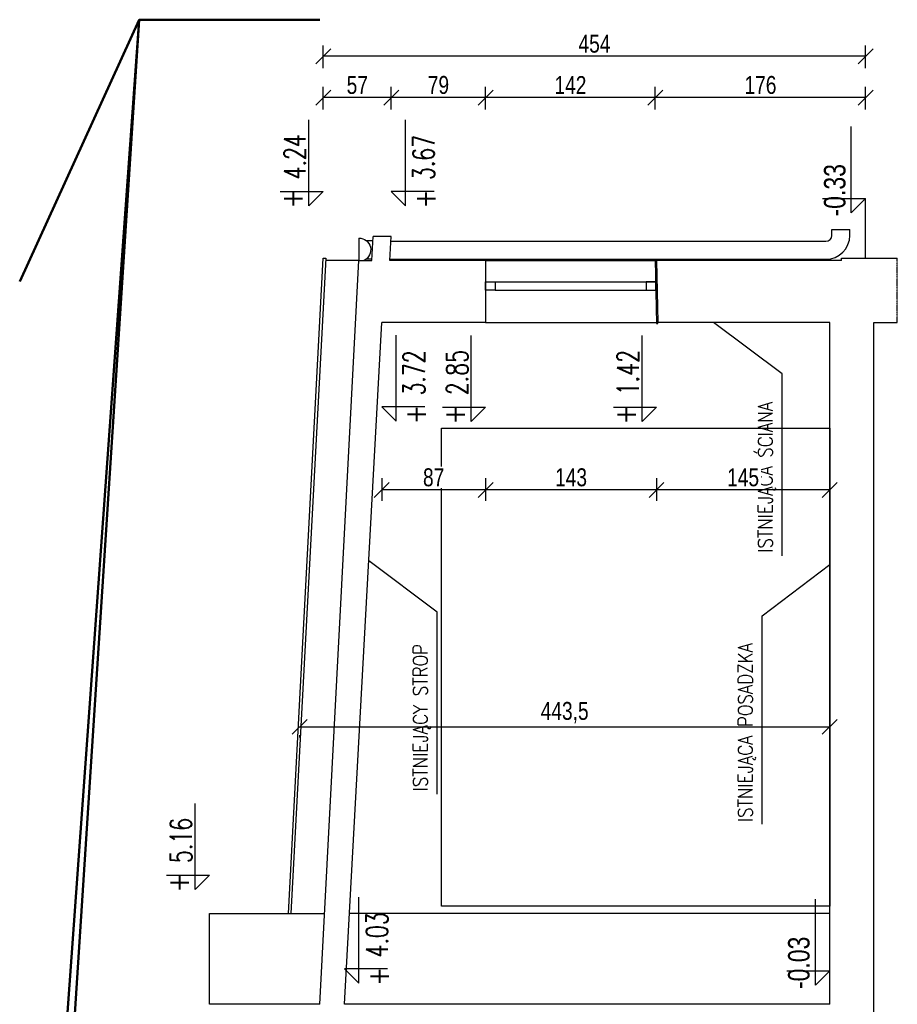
# Model space of a CAD drawing. Header units: centimetres. Extents: x 0 to 55409, y -2708 to 14680.
# Tile 77 of 215: x 35799 to 36533, y 5150 to 5974. Entities that reach past the tile are written whole.
import ezdxf

# ---------------------------------------------------------------- set-up
doc = ezdxf.new("R2010")
doc.units = ezdxf.units.CM
doc.header["$LTSCALE"] = 0.01
doc.linetypes.add('DASHED2', pattern=[9.525, 6.35, -3.175])
for name, color, linetype in [('A_Ściany istniejące', 9, 'Continuous'), ('CKKOTY_WYS', 3, 'Continuous'), ('CKOKNA', 4, 'Continuous'), ('CKOPIS_WIDOK', 3, 'Continuous'), ('CKWYMIAR', 3, 'Continuous')]:
    doc.layers.add(name, color=color, linetype=linetype)
doc.layers.add('CKPOM_POWIERZ', color=1, linetype='Continuous', plot=False)
doc.layers.add('CKREWIZJA', color=1, linetype='Continuous', lineweight=50)
doc.styles.add('RomanS', font='romans.shx', dxfattribs={"width": 0.8})
doc.styles.add('SIMPLEX', font='simplex.shx', dxfattribs={"width": 0.7, "height": 17})
doc.styles.get("Standard").update_dxf_attribs({"font": 'ic-simplex.shx', "width": 0.8})
doc.dimstyles.new('Kopia2 CADKON cm', dxfattribs={"dimscale": 5, "dimtxt": 3, "dimasz": 2.5, "dimexe": 1.8, "dimexo": 5, "dimgap": 0.6, "dimtad": 1, "dimrnd": 0.5, "dimtxsty": 'Standard', "dimblk1": 'OBLIQUE', "dimblk2": 'OBLIQUE', "dimsah": 1, "dimcen": 2.5, "dimadec": 1, "dimazin": 2, "dimtfac": 1, "dimtix": 1, "dimtmove": 2, "dimatfit": 3, "dimldrblk": 'OPEN30', "dimfxl": 2, "dimfxlon": 1, "dimtfill": 1, "dimtolj": 1, "dimarcsym": 0})

# ---------------------------------------------------------------- blocks, each defined once
blk = doc.blocks.new('*U152')
blk.add_lwpolyline([(0, 30), (0, 0), (-10, 10), (50, 10)])
at = {"insert": (-11.95, 33.02), "char_height": 15, "width": 56.0999, "attachment_point": 1, "style": 'SIMPLEX'}
blk.add_mtext('{\\W0.8;+}', dxfattribs=at)
at = {"style": 'SIMPLEX', "width": 0.7}
blk.add_attdef('0,00', (8.47, 17.91), '', height=15, dxfattribs=at)
blk = doc.blocks.new('*U153')
blk.add_lwpolyline([(0, -30), (0, 0), (-10, -10), (50, -10)])
at = {"insert": (-11.95, -12.29), "char_height": 15, "width": 56.0999, "attachment_point": 1, "style": 'SIMPLEX'}
blk.add_mtext('{\\W0.8;+}', dxfattribs=at)
at = {"style": 'SIMPLEX', "width": 0.7}
blk.add_attdef('0,00', (8.47, -27.4), '', height=15, dxfattribs=at)
blk = doc.blocks.new('_OBLIQUE')
at = {"color": 0, "linetype": 'ByBlock'}
blk.add_line((-0.5, -0.5), (0.5, 0.5), dxfattribs=at)
blk = doc.blocks.new('*D162')
at = {"layer": 'CKWYMIAR', "color": 0, "lineweight": -2}
for p, q in [((36330.65, 5898.87), (36330.65, 5917.87)), ((36506.75, 5898.87), (36506.75, 5917.87)), ((36506.75, 5908.87), (36330.65, 5908.87))]:
    blk.add_line(p, q, dxfattribs=at)
at = {"layer": 'CKWYMIAR', "color": 0, "lineweight": -2, "xscale": 12.5, "yscale": 12.5, "zscale": 12.5, "rotation": 180}
blk.add_blockref('_OBLIQUE', (36330.65, 5908.87), dxfattribs=at)
at = {"layer": 'CKWYMIAR', "color": 0, "lineweight": -2, "xscale": 12.5, "yscale": 12.5, "zscale": 12.5}
blk.add_blockref('_OBLIQUE', (36506.75, 5908.87), dxfattribs=at)
at = {"layer": 'CKWYMIAR', "color": 0, "lineweight": -3, "insert": (36418.7, 5919.37), "char_height": 15, "attachment_point": 5, "bg_fill": 3, "box_fill_scale": 1.1, "bg_fill_color": 256, "bg_fill_true_color": 13158600, "bg_fill_transparency": 0}
blk.add_mtext('\\A1;176', dxfattribs=at)
blk = doc.blocks.new('_Open30')
at = {"color": 0, "linetype": 'ByBlock', "lineweight": -2}
for p, q in [((-1, 0.268), (0, 0)), ((0, 0), (-1, -0.268)), ((0, 0), (-1, 0))]:
    blk.add_line(p, q, dxfattribs=at)
blk = doc.blocks.new('*D163')
at = {"layer": 'CKWYMIAR', "color": 0, "lineweight": -2}
for p, q in [((36188.67, 5898.87), (36188.67, 5917.87)), ((36330.65, 5898.87), (36330.65, 5917.87)), ((36330.65, 5908.87), (36188.67, 5908.87))]:
    blk.add_line(p, q, dxfattribs=at)
at = {"layer": 'CKWYMIAR', "color": 0, "lineweight": -2, "xscale": 12.5, "yscale": 12.5, "zscale": 12.5, "rotation": 180}
blk.add_blockref('_OBLIQUE', (36188.67, 5908.87), dxfattribs=at)
at = {"layer": 'CKWYMIAR', "color": 0, "lineweight": -2, "xscale": 12.5, "yscale": 12.5, "zscale": 12.5}
blk.add_blockref('_OBLIQUE', (36330.65, 5908.87), dxfattribs=at)
at = {"layer": 'CKWYMIAR', "color": 0, "lineweight": -3, "insert": (36259.66, 5919.37), "char_height": 15, "attachment_point": 5, "bg_fill": 3, "box_fill_scale": 1.1, "bg_fill_color": 256, "bg_fill_true_color": 13158600, "bg_fill_transparency": 0}
blk.add_mtext('\\A1;142', dxfattribs=at)
blk = doc.blocks.new('*D164')
at = {"layer": 'CKWYMIAR', "color": 0, "lineweight": -2}
for p, q in [((36109.71, 5898.87), (36109.71, 5917.87)), ((36188.67, 5898.87), (36188.67, 5917.87)), ((36188.67, 5908.87), (36109.71, 5908.87))]:
    blk.add_line(p, q, dxfattribs=at)
at = {"layer": 'CKWYMIAR', "color": 0, "lineweight": -2, "xscale": 12.5, "yscale": 12.5, "zscale": 12.5, "rotation": 180}
blk.add_blockref('_OBLIQUE', (36109.71, 5908.87), dxfattribs=at)
at = {"layer": 'CKWYMIAR', "color": 0, "lineweight": -2, "xscale": 12.5, "yscale": 12.5, "zscale": 12.5}
blk.add_blockref('_OBLIQUE', (36188.67, 5908.87), dxfattribs=at)
at = {"layer": 'CKWYMIAR', "color": 0, "lineweight": -3, "insert": (36149.19, 5919.37), "char_height": 15, "attachment_point": 5, "bg_fill": 3, "box_fill_scale": 1.1, "bg_fill_color": 256, "bg_fill_true_color": 13158600, "bg_fill_transparency": 0}
blk.add_mtext('\\A1;79', dxfattribs=at)
blk = doc.blocks.new('*D165')
at = {"layer": 'CKWYMIAR', "color": 0, "lineweight": -2}
for p, q in [((36052.83, 5898.87), (36052.83, 5917.87)), ((36109.71, 5898.87), (36109.71, 5917.87)), ((36109.71, 5908.87), (36052.83, 5908.87))]:
    blk.add_line(p, q, dxfattribs=at)
at = {"layer": 'CKWYMIAR', "color": 0, "lineweight": -2, "xscale": 12.5, "yscale": 12.5, "zscale": 12.5, "rotation": 180}
blk.add_blockref('_OBLIQUE', (36052.83, 5908.87), dxfattribs=at)
at = {"layer": 'CKWYMIAR', "color": 0, "lineweight": -2, "xscale": 12.5, "yscale": 12.5, "zscale": 12.5}
blk.add_blockref('_OBLIQUE', (36109.71, 5908.87), dxfattribs=at)
at = {"layer": 'CKWYMIAR', "color": 0, "lineweight": -3, "insert": (36081.27, 5919.37), "char_height": 15, "attachment_point": 5, "bg_fill": 3, "box_fill_scale": 1.1, "bg_fill_color": 256, "bg_fill_true_color": 13158600, "bg_fill_transparency": 0}
blk.add_mtext('\\A1;57', dxfattribs=at)
blk = doc.blocks.new('*D166')
at = {"layer": 'CKWYMIAR', "color": 0, "lineweight": -2}
for p, q in [((36052.83, 5933.42), (36052.83, 5952.42)), ((36506.75, 5933.42), (36506.75, 5952.42)), ((36506.75, 5943.42), (36052.83, 5943.42))]:
    blk.add_line(p, q, dxfattribs=at)
at = {"layer": 'CKWYMIAR', "color": 0, "lineweight": -2, "xscale": 12.5, "yscale": 12.5, "zscale": 12.5, "rotation": 180}
blk.add_blockref('_OBLIQUE', (36052.83, 5943.42), dxfattribs=at)
at = {"layer": 'CKWYMIAR', "color": 0, "lineweight": -2, "xscale": 12.5, "yscale": 12.5, "zscale": 12.5}
blk.add_blockref('_OBLIQUE', (36506.75, 5943.42), dxfattribs=at)
at = {"layer": 'CKWYMIAR', "color": 0, "lineweight": -3, "insert": (36279.79, 5953.92), "char_height": 15, "attachment_point": 5, "bg_fill": 3, "box_fill_scale": 1.1, "bg_fill_color": 256, "bg_fill_true_color": 13158600, "bg_fill_transparency": 0}
blk.add_mtext('\\A1;454', dxfattribs=at)
blk = doc.blocks.new('*D167')
at = {"layer": 'CKWYMIAR', "color": 0, "lineweight": -2}
for p, q in [((36331.67, 5590.52), (36331.67, 5571.52)), ((36476.67, 5590.52), (36476.67, 5571.52)), ((36476.67, 5580.52), (36331.67, 5580.52))]:
    blk.add_line(p, q, dxfattribs=at)
at = {"layer": 'CKWYMIAR', "color": 0, "lineweight": -2, "xscale": 12.5, "yscale": 12.5, "zscale": 12.5, "rotation": 180}
blk.add_blockref('_OBLIQUE', (36331.67, 5580.52), dxfattribs=at)
at = {"layer": 'CKWYMIAR', "color": 0, "lineweight": -2, "xscale": 12.5, "yscale": 12.5, "zscale": 12.5}
blk.add_blockref('_OBLIQUE', (36476.67, 5580.52), dxfattribs=at)
at = {"layer": 'CKWYMIAR', "color": 0, "lineweight": -3, "insert": (36404.17, 5591.02), "char_height": 15, "attachment_point": 5, "bg_fill": 3, "box_fill_scale": 1.1, "bg_fill_color": 256, "bg_fill_true_color": 13158600, "bg_fill_transparency": 0}
blk.add_mtext('\\A1;145', dxfattribs=at)
blk = doc.blocks.new('*D168')
at = {"layer": 'CKWYMIAR', "color": 0, "lineweight": -2}
for p, q in [((36188.67, 5590.52), (36188.67, 5571.52)), ((36331.67, 5590.52), (36331.67, 5571.52)), ((36331.67, 5580.52), (36188.67, 5580.52))]:
    blk.add_line(p, q, dxfattribs=at)
at = {"layer": 'CKWYMIAR', "color": 0, "lineweight": -2, "xscale": 12.5, "yscale": 12.5, "zscale": 12.5, "rotation": 180}
blk.add_blockref('_OBLIQUE', (36188.67, 5580.52), dxfattribs=at)
at = {"layer": 'CKWYMIAR', "color": 0, "lineweight": -2, "xscale": 12.5, "yscale": 12.5, "zscale": 12.5}
blk.add_blockref('_OBLIQUE', (36331.67, 5580.52), dxfattribs=at)
at = {"layer": 'CKWYMIAR', "color": 0, "lineweight": -3, "insert": (36260.17, 5591.02), "char_height": 15, "attachment_point": 5, "bg_fill": 3, "box_fill_scale": 1.1, "bg_fill_color": 256, "bg_fill_true_color": 13158600, "bg_fill_transparency": 0}
blk.add_mtext('\\A1;143', dxfattribs=at)
blk = doc.blocks.new('*D169')
at = {"layer": 'CKWYMIAR', "color": 0, "lineweight": -2}
for p, q in [((36101.67, 5590.52), (36101.67, 5571.52)), ((36188.67, 5590.52), (36188.67, 5571.52)), ((36188.67, 5580.52), (36101.67, 5580.52))]:
    blk.add_line(p, q, dxfattribs=at)
at = {"layer": 'CKWYMIAR', "color": 0, "lineweight": -2, "xscale": 12.5, "yscale": 12.5, "zscale": 12.5, "rotation": 180}
blk.add_blockref('_OBLIQUE', (36101.67, 5580.52), dxfattribs=at)
at = {"layer": 'CKWYMIAR', "color": 0, "lineweight": -2, "xscale": 12.5, "yscale": 12.5, "zscale": 12.5}
blk.add_blockref('_OBLIQUE', (36188.67, 5580.52), dxfattribs=at)
at = {"layer": 'CKWYMIAR', "color": 0, "lineweight": -3, "insert": (36145.17, 5591.02), "char_height": 15, "attachment_point": 5, "bg_fill": 3, "box_fill_scale": 1.1, "bg_fill_color": 256, "bg_fill_true_color": 13158600, "bg_fill_transparency": 0}
blk.add_mtext('\\A1;87', dxfattribs=at)
blk = doc.blocks.new('*D220')
at = {"layer": 'CKPOM_POWIERZ', "color": 0, "lineweight": -2}
for p, q in [((36032.94, 5382.33), (36476.67, 5382.33)), ((36032.94, 5375.41), (36032.94, 5373.33)), ((36476.67, 5375.41), (36476.67, 5373.33))]:
    blk.add_line(p, q, dxfattribs=at)
at = {"layer": 'CKPOM_POWIERZ', "color": 0, "lineweight": -2, "xscale": 12.5, "yscale": 12.5, "zscale": 12.5, "rotation": 180}
blk.add_blockref('_OBLIQUE', (36032.94, 5382.33), dxfattribs=at)
at = {"layer": 'CKPOM_POWIERZ', "color": 0, "lineweight": -2, "xscale": 12.5, "yscale": 12.5, "zscale": 12.5}
blk.add_blockref('_OBLIQUE', (36476.67, 5382.33), dxfattribs=at)
at = {"layer": 'CKPOM_POWIERZ', "color": 0, "insert": (36254.81, 5394.25), "char_height": 15, "attachment_point": 5, "bg_fill": 3, "box_fill_scale": 1.1, "bg_fill_color": 256, "bg_fill_true_color": 13158600, "bg_fill_transparency": 0}
blk.add_mtext('\\A1;443,5', dxfattribs=at)

msp = doc.modelspace()

# ---------------------------------------------------------------- linework, layer by layer
at = {"layer": 'A_Ściany istniejące'}
for p, q in [((36093.491, 5772.604), (36094.577, 5792.604)), ((36109.707, 5792.604), (36094.577, 5792.604)), ((36108.62, 5772.604), (36109.707, 5792.604)), ((36049.835, 5150.108), (36082.561, 5772.604)), ((36188.674, 5772.604), (36108.62, 5772.604)), ((36486.674, 5772.604), (36331.667, 5772.604)), ((36486.674, 5774.604), (36503.25, 5774.579)), ((36070.674, 5150.108), (36101.674, 5720.759)), ((36476.674, 5150.108), (36476.674, 5720.759))]:
    msp.add_line(p, q, dxfattribs=at)
for points in [[(36506.75, 5774.579), (36506.75, 5824.579)], [(36082.561, 5772.604), (36093.491, 5772.604)], [(36188.674, 5772.604), (36188.674, 5720.759)], [(36331.667, 5772.604), (36332.675, 5720.759)], [(36486.674, 5772.604), (36486.677, 5774.604)], [(36503.25, 5774.579), (36533.25, 5774.579)], [(36188.674, 5720.759), (36101.674, 5720.759)], [(36476.674, 5720.759), (36332.675, 5720.759)], [(36531.256, 4460.604), (36513.674, 4460.604), (36513.674, 5720.759), (36533.168, 5720.759)], [(36049.835, 5150.108), (35957.635, 5150.108)], [(36476.674, 5150.108), (36070.674, 5150.108)]]:
    msp.add_lwpolyline(points, dxfattribs=at)
at = {"layer": 'A_Ściany istniejące', "linetype": 'DASHED2'}
msp.add_lwpolyline([(36533.168, 5720.759), (36533.25, 5774.579)], dxfattribs=at)
at = {"layer": 'A_Ściany istniejące'}
msp.add_lwpolyline([(36151.674, 5632.354), (36476.674, 5632.354), (36476.674, 5232.354), (36151.674, 5232.354)], close=True, dxfattribs=at)
at = {"layer": 'CKKOTY_WYS', "ltscale": 0.01}
for points in [[(36470.75, 5824.578), (36506.75, 5824.579), (36494.75, 5812.579), (36494.748, 5884.579)], [(36440.674, 5178.037), (36476.674, 5178.038), (36464.675, 5166.038), (36464.672, 5238.038)]]:
    msp.add_lwpolyline(points, dxfattribs=at)
at = {"layer": 'CKOKNA'}
for p, q in [((36196.643, 5754.628), (36331.016, 5754.628)), ((36196.643, 5747.628), (36331.016, 5747.628))]:
    msp.add_line(p, q, dxfattribs=at)
for points in [[(36196.643, 5747.628), (36188.674, 5747.613), (36188.674, 5754.628), (36196.643, 5754.628)], [(36323.016, 5747.628), (36331.016, 5747.628), (36331.016, 5754.628), (36323.016, 5754.628)]]:
    msp.add_lwpolyline(points, close=True, dxfattribs=at)
at = {"layer": 'CKOPIS_WIDOK'}
for p, q in [((36478.523, 5793.604), (36478.523, 5798.604)), ((36493.523, 5793.604), (36493.523, 5798.604)), ((36082.561, 5791.274), (36082.561, 5772.604)), ((36088.6, 5789.275), (36094.396, 5789.275)), ((36109.489, 5788.604), (36473.523, 5788.604)), ((36023.674, 5226.104), (36052.829, 5774.604)), ((36054.836, 5774.604), (36025.681, 5226.104)), ((36052.829, 5774.604), (36054.836, 5774.604)), ((36082.561, 5772.604), (36054.73, 5772.604)), ((36108.674, 5773.604), (36473.523, 5773.604))]:
    msp.add_line(p, q, dxfattribs=at)
for points in [[(36478.523, 5798.604), (36493.523, 5798.604)], [(36093.491, 5773.604), (36088.601, 5773.604)], [(36188.674, 5772.604), (36330.667, 5772.604)], [(36331.667, 5772.604), (36331.655, 5773.204), (36330.655, 5773.204), (36331.694, 5719.759), (36332.694, 5719.778)], [(36188.674, 5720.759), (36331.674, 5720.759)], [(36332.694, 5719.778), (36332.675, 5720.759)], [(35957.635, 5150.104), (35957.635, 5226.104), (36053.83, 5226.104)], [(36476.674, 5226.104), (36074.803, 5226.104)]]:
    msp.add_lwpolyline(points, dxfattribs=at)
at = {"layer": 'CKOPIS_WIDOK', "linetype": 'Continuous'}
for points in [[(36436.772, 5525.487), (36436.772, 5677.802), (36379.531, 5720.759)], [(36148.07, 5325.854), (36148.07, 5478.17), (36090.83, 5521.126)], [(36420.003, 5300.733), (36420.003, 5475.268), (36476.674, 5518.224)]]:
    msp.add_lwpolyline(points, dxfattribs=at)
at = {"layer": 'CKOPIS_WIDOK'}
for radius in [5, 20]:
    msp.add_arc((36473.523, 5793.604), radius, 270, 0, dxfattribs=at)
at = {"layer": 'CKOPIS_WIDOK', "extrusion": (0, 0, -1)}
msp.add_arc((-36082.655, 5781.439), 9.836, 89.449156, 243.927076, dxfattribs=at)

# ---------------------------------------------------------------- block references
at = {"layer": 'CKKOTY_WYS', "ltscale": 0.01}
ref = msp.add_blockref('*U153', (36052.829, 5830.357, 0), dxfattribs=dict(at, xscale=-1.2, yscale=1.2, zscale=1.2, rotation=270.0020147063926))
ref.add_attrib('0,00', '4.24', (36037.953, 5840.489, 0), dxfattribs={"layer": '0', "height": 18, "rotation": 90.002015, "style": 'SIMPLEX', "width": 0.7})
ref = msp.add_blockref('*U152', (36109.707, 5830.357), dxfattribs=dict(at, xscale=-1.2, yscale=1.2, zscale=1.2, rotation=269.9999999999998))
ref.add_attrib('0,00', '3.67', (36145.771, 5839.86), dxfattribs={"layer": '0', "height": 18, "rotation": 90, "style": 'SIMPLEX', "width": 0.7})
ref = msp.add_blockref('*U152', (36101.674, 5650.05), dxfattribs=dict(at, xscale=-1.2, yscale=1.2, zscale=1.2, rotation=269.9999999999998))
ref.add_attrib('0,00', '3.72', (36137.739, 5659.553), dxfattribs={"layer": '0', "height": 18, "rotation": 90, "style": 'SIMPLEX', "width": 0.7})
ref = msp.add_blockref('*U153', (36188.674, 5649.73, 0), dxfattribs=dict(at, xscale=-1.2, yscale=1.2, zscale=1.2, rotation=270.0020147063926))
ref.add_attrib('0,00', '2.85', (36173.798, 5659.863, 0), dxfattribs={"layer": '0', "height": 18, "rotation": 90.002015, "style": 'SIMPLEX', "width": 0.7})
ref = msp.add_blockref('*U153', (36331.674, 5649.73, 0), dxfattribs=dict(at, xscale=-1.2, yscale=1.2, zscale=1.2, rotation=270.0020147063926))
ref.add_attrib('0,00', '1.42', (36316.798, 5659.863, 0), dxfattribs={"layer": '0', "height": 18, "rotation": 90.002015, "style": 'SIMPLEX', "width": 0.7})
ref = msp.add_blockref('*U153', (35957.635, 5258.143), dxfattribs=dict(at, xscale=-1.2, yscale=1.2, zscale=1.2, rotation=270.0020147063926))
ref.add_attrib('0,00', '5.16', (35942.758, 5268.276), dxfattribs={"layer": '0', "height": 18, "rotation": 90.002015, "style": 'SIMPLEX', "width": 0.7})
ref = msp.add_blockref('*U152', (36070.674, 5179.824), dxfattribs=dict(at, xscale=-1.2, yscale=1.2, zscale=1.2, rotation=269.9999999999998))
ref.add_attrib('0,00', '4.03', (36106.739, 5189.328), dxfattribs={"layer": '0', "height": 18, "rotation": 90, "style": 'SIMPLEX', "width": 0.7})

# ---------------------------------------------------------------- texts
at = {"layer": 'CKKOTY_WYS', "ltscale": 0.01, "width": 0.8}
for s, p in [('-0.33', (36489.864, 5809.383)), ('-0.03', (36459.789, 5162.842))]:
    msp.add_text(s, height=18, rotation=90, dxfattribs=at).set_placement(p)
at = {"layer": 'CKOPIS_WIDOK', "char_height": 12, "width": 242.29972, "attachment_point": 1, "rotation": 90, "style": 'RomanS'}
for s, insert in [('{\\W0.85;ISTNIEJĄCA ŚCIANA}', (36416.775, 5528.067)), ('{\\W0.85;ISTNIEJĄCY STROP}', (36128.073, 5328.435)), ('{\\W0.85;ISTNIEJĄCA POSADZKA}', (36400.005, 5302.636))]:
    msp.add_mtext(s, dxfattribs=dict(at, insert=insert))

# ---------------------------------------------------------------- next in the draw order: dimensions: what is measured, and where the dimension line sits
at = {"layer": 'CKPOM_POWIERZ'}
dim = msp.add_linear_dim(base=(36476.6744, 5382.3291), p1=(36032.9392, 5400.4064), p2=(36476.6744, 5400.4064), dimstyle='Kopia2 CADKON cm', override={"dimfxl": 2, "dimfxlon": 1, "dimtfill": 1, "dimtfillclr": 0}, dxfattribs=at)
dim.commit()
dim.dimension.update_dxf_attribs({"geometry": '*D220', "text_midpoint": (36254.8068, 5394.2541)})
at = {"layer": 'CKWYMIAR', "lineweight": -3}
for base, p1, p2, picture, middle in [((36052.829, 5943.419), (36506.75, 5774.579), (36052.829, 5774.604), '*D166', (36279.79, 5953.919)), ((36101.674, 5580.523), (36188.674, 5720.759), (36101.674, 5720.759), '*D169', (36145.174, 5591.023))]:
    dim = msp.add_linear_dim(base=base, p1=p1, p2=p2, dimstyle='Kopia2 CADKON cm', override={"dimtxt": 3, "dimfxl": 2, "dimfxlon": 1, "dimtfill": 1, "dimtfillclr": 0}, dxfattribs=at)
    dim.commit()
    dim.dimension.update_dxf_attribs({"geometry": picture, "text_midpoint": middle})

# ---------------------------------------------------------------- next in the draw order: dimensions: what is measured, and where the dimension line sits
for base, p1, p2, picture, middle in [((36052.829, 5908.865), (36109.707, 5792.604), (36052.829, 5774.604), '*D165', (36081.268, 5919.365)), ((36188.674, 5580.523), (36331.674, 5720.759), (36188.674, 5720.759), '*D168', (36260.174, 5591.023))]:
    dim = msp.add_linear_dim(base=base, p1=p1, p2=p2, dimstyle='Kopia2 CADKON cm', override={"dimtxt": 3, "dimfxl": 2, "dimfxlon": 1, "dimtfill": 1, "dimtfillclr": 0}, dxfattribs=at)
    dim.commit()
    dim.dimension.update_dxf_attribs({"geometry": picture, "text_midpoint": middle})

# ---------------------------------------------------------------- next in the draw order: linework, layer by layer
at = {"layer": 'CKREWIZJA'}
for points in [[(35798.702, 4590.752), (35898.789, 5974.08), (36050.002, 5974.08)], [(35798.702, 5755.104), (35898.789, 5974.08), (36050.002, 5974.08)], [(35798.702, 4430.752), (35898.789, 5974.08), (36050.002, 5974.08)], [(35798.702, 5755.104), (35898.789, 5974.08), (36050.002, 5974.08)]]:
    msp.add_lwpolyline(points, dxfattribs=at)

# ---------------------------------------------------------------- next in the draw order: dimensions: what is measured, and where the dimension line sits
at = {"layer": 'CKWYMIAR', "lineweight": -3}
for base, p1, p2, picture, middle in [((36109.707, 5908.865), (36188.674, 5772.604), (36109.707, 5792.604), '*D164', (36149.191, 5919.365)), ((36331.674, 5580.523), (36476.674, 5720.759), (36331.674, 5720.759), '*D167', (36404.174, 5591.023))]:
    dim = msp.add_linear_dim(base=base, p1=p1, p2=p2, dimstyle='Kopia2 CADKON cm', override={"dimtxt": 3, "dimfxl": 2, "dimfxlon": 1, "dimtfill": 1, "dimtfillclr": 0}, dxfattribs=at)
    dim.commit()
    dim.dimension.update_dxf_attribs({"geometry": picture, "text_midpoint": middle})

# ---------------------------------------------------------------- next in the draw order: dimensions: what is measured, and where the dimension line sits
dim = msp.add_linear_dim(base=(36188.674, 5908.865), p1=(36330.655, 5773.204), p2=(36188.674, 5772.604), dimstyle='Kopia2 CADKON cm', override={"dimtxt": 3, "dimfxl": 2, "dimfxlon": 1, "dimtfill": 1, "dimtfillclr": 0}, dxfattribs=at)
dim.commit()
dim.dimension.update_dxf_attribs({"geometry": '*D163', "text_midpoint": (36259.665, 5919.365)})

# ---------------------------------------------------------------- next in the draw order: dimensions: what is measured, and where the dimension line sits
dim = msp.add_linear_dim(base=(36330.655, 5908.8654), p1=(36506.7498, 5774.5792), p2=(36330.655, 5773.2043), dimstyle='Kopia2 CADKON cm', override={"dimtxt": 3, "dimfxl": 2, "dimfxlon": 1, "dimtfill": 1, "dimtfillclr": 0}, dxfattribs=at)
dim.commit()
dim.dimension.update_dxf_attribs({"geometry": '*D162', "text_midpoint": (36418.7024, 5919.3654)})

doc.saveas('drawing.dxf')
